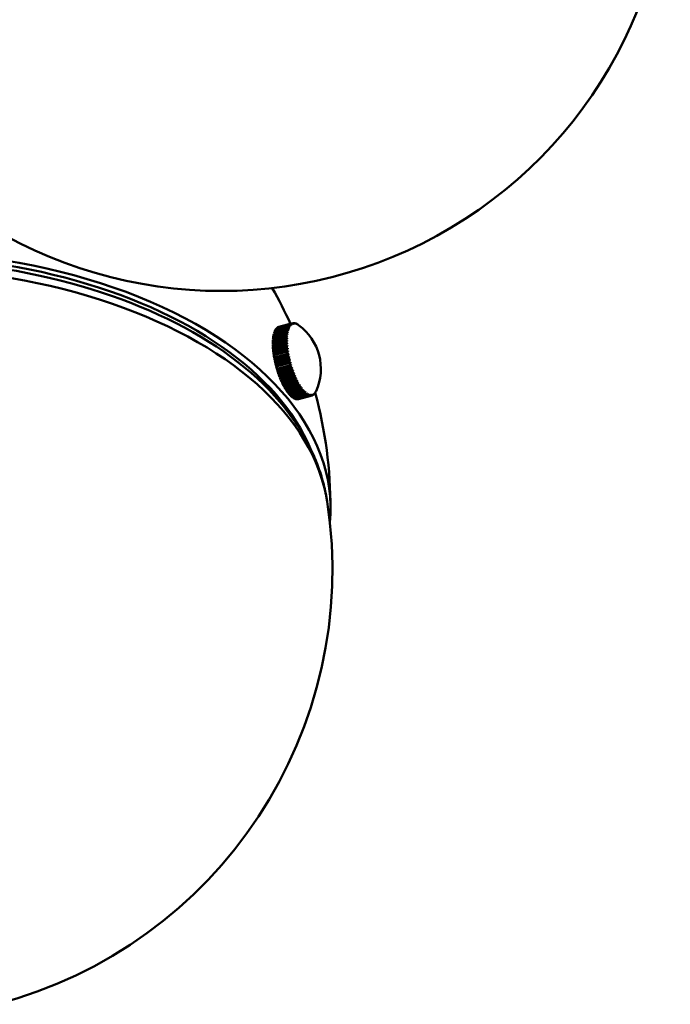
# Model space of a CAD drawing. Header units: millimetres. Extents: x 849 to 4035, y 828 to 3843.
# Tile 102 of 105: x 3911 to 3998, y 1470 to 1602. Entities that reach past the tile are written whole.
import ezdxf

# ---------------------------------------------------------------- set-up
doc = ezdxf.new("R2010")
doc.units = ezdxf.units.MM
doc.header["$LTSCALE"] = 15
doc.layers.add('Widoczne (ISO)', color=7, linetype='Continuous', lineweight=50)
doc.layers.add('Widoczne wąskie (ISO)', color=7, linetype='Continuous', lineweight=50)

msp = doc.modelspace()

# ---------------------------------------------------------------- linework, layer by layer
at = {"layer": 'Widoczne (ISO)'}
for p, q in [((3947.33, 1560.86), (3945.52, 1560.37)), ((3945.55, 1560.4), (3947.36, 1560.89)), ((3947.44, 1560.97), (3945.63, 1560.48)), ((3945.66, 1560.5), (3947.47, 1560.99)), ((3947.56, 1561.05), (3945.75, 1560.56)), ((3945.78, 1560.58), (3947.59, 1561.06)), ((3947.68, 1561.1), (3945.87, 1560.61)), ((3947.69, 1561.1), (3947.72, 1561.11)), ((3947.83, 1561.12), (3947.85, 1561.12)), ((3947.98, 1561.1), (3948, 1561.11)), ((3948.13, 1561.06), (3948.15, 1561.07)), ((3948.29, 1560.99), (3948.3, 1560.99)), ((3948.46, 1560.89), (3948.46, 1560.89)), ((3946.92, 1559.63), (3945.11, 1559.14)), ((3945.12, 1559.21), (3946.93, 1559.7)), ((3946.96, 1559.9), (3945.15, 1559.41)), ((3945.16, 1559.47), (3946.97, 1559.96)), ((3947.01, 1560.14), (3945.2, 1559.65)), ((3945.21, 1559.71), (3947.03, 1560.2)), ((3945.24, 1559.66), (3945.21, 1559.71)), ((3947.08, 1560.36), (3945.26, 1559.87)), ((3945.28, 1559.92), (3947.09, 1560.41)), ((3945.3, 1559.88), (3945.28, 1559.92)), ((3947.15, 1560.55), (3945.34, 1560.06)), ((3945.36, 1560.11), (3947.17, 1560.59)), ((3945.37, 1560.07), (3945.36, 1560.11)), ((3947.24, 1560.72), (3945.42, 1560.23)), ((3945.45, 1560.27), (3947.26, 1560.75)), ((3945.46, 1560.24), (3945.45, 1560.27)), ((3945.56, 1560.38), (3945.55, 1560.4)), ((3945.66, 1560.49), (3945.66, 1560.5)), ((3945.78, 1560.57), (3945.78, 1560.58)), ((3946.94, 1559.63), (3947.03, 1559.65)), ((3947, 1559.88), (3947.07, 1559.9)), ((3947.06, 1560.12), (3947.12, 1560.13)), ((3947.14, 1560.33), (3947.19, 1560.34)), ((3947.22, 1560.51), (3947.26, 1560.52)), ((3947.32, 1560.67), (3947.35, 1560.68)), ((3947.42, 1560.8), (3947.44, 1560.81)), ((3945.07, 1558.64), (3946.89, 1559.12)), ((3946.88, 1559.04), (3945.07, 1558.56)), ((3945.07, 1558.32), (3946.88, 1558.81)), ((3946.88, 1558.72), (3945.07, 1558.24)), ((3945.12, 1558.58), (3945.07, 1558.64)), ((3945.11, 1558.27), (3945.07, 1558.32)), ((3946.9, 1559.35), (3945.08, 1558.86)), ((3945.08, 1557.99), (3946.89, 1558.47)), ((3945.09, 1558.93), (3946.9, 1559.42)), ((3945.13, 1558.87), (3945.09, 1558.93)), ((3946.9, 1558.39), (3945.09, 1557.9)), ((3945.11, 1558.27), (3946.99, 1558.77)), ((3945.11, 1558.25), (3945.11, 1558.27)), ((3945.15, 1559.16), (3945.12, 1559.21)), ((3945.12, 1558.58), (3946.99, 1559.08)), ((3945.12, 1558.57), (3945.12, 1558.58)), ((3945.12, 1557.94), (3947, 1558.45)), ((3945.19, 1559.42), (3945.16, 1559.47)), ((3946.9, 1559.35), (3947.01, 1559.38)), ((3945.12, 1557.94), (3945.08, 1557.99)), ((3945.1, 1557.64), (3946.92, 1558.13)), ((3945.14, 1557.6), (3945.1, 1557.64)), ((3946.92, 1558.04), (3945.11, 1557.55)), ((3945.12, 1557.91), (3945.12, 1557.94)), ((3945.14, 1557.6), (3947.02, 1558.11)), ((3945.14, 1557.28), (3946.95, 1557.77)), ((3945.15, 1557.56), (3945.14, 1557.6)), ((3945.18, 1557.25), (3945.14, 1557.28)), ((3946.96, 1557.68), (3945.15, 1557.19)), ((3945.18, 1557.25), (3947.06, 1557.76)), ((3945.19, 1557.2), (3945.18, 1557.25)), ((3945.19, 1556.92), (3947, 1557.4)), ((3945.23, 1556.9), (3945.19, 1556.92)), ((3947.01, 1557.31), (3945.2, 1556.82)), ((3945.23, 1556.9), (3947.1, 1557.4)), ((3945.24, 1556.83), (3945.23, 1556.9)), ((3945.25, 1556.54), (3947.06, 1557.03)), ((3947.08, 1556.94), (3945.27, 1556.45)), ((3945.29, 1556.53), (3947.16, 1557.03)), ((3945.29, 1556.53), (3945.25, 1556.54)), ((3945.3, 1556.46), (3945.29, 1556.53)), ((3945.32, 1556.17), (3947.13, 1556.65)), ((3945.36, 1556.16), (3945.32, 1556.17)), ((3947.15, 1556.56), (3945.34, 1556.07)), ((3945.36, 1556.16), (3947.23, 1556.66)), ((3945.37, 1556.08), (3945.36, 1556.16)), ((3945.4, 1555.78), (3947.22, 1556.27)), ((3945.44, 1555.79), (3945.4, 1555.78)), ((3947.24, 1556.18), (3945.43, 1555.69)), ((3945.44, 1555.79), (3947.32, 1556.29)), ((3945.46, 1555.7), (3945.44, 1555.79)), ((3945.5, 1555.4), (3947.31, 1555.89)), ((3945.53, 1555.41), (3947.41, 1555.92)), ((3947.34, 1555.8), (3945.53, 1555.31)), ((3945.53, 1555.41), (3945.5, 1555.4)), ((3945.56, 1555.32), (3945.53, 1555.41)), ((3945.61, 1555.03), (3947.42, 1555.51)), ((3947.45, 1555.42), (3945.63, 1554.93)), ((3945.63, 1554.93), (3945.66, 1554.95)), ((3945.66, 1554.95), (3945.64, 1555.04)), ((3947.54, 1555.45), (3945.66, 1554.95)), ((3945.72, 1554.65), (3947.53, 1555.14)), ((3947.56, 1555.05), (3945.75, 1554.56)), ((3945.78, 1554.58), (3945.75, 1554.66)), ((3945.75, 1554.56), (3945.78, 1554.58)), ((3947.66, 1555.09), (3945.78, 1554.58)), ((3945.84, 1554.29), (3947.66, 1554.77)), ((3947.69, 1554.68), (3945.88, 1554.19)), ((3945.9, 1554.23), (3945.88, 1554.3)), ((3947.78, 1554.73), (3945.9, 1554.23)), ((3945.98, 1553.93), (3947.79, 1554.42)), ((3947.82, 1554.33), (3946.01, 1553.84)), ((3947.91, 1554.38), (3946.04, 1553.88)), ((3945.88, 1554.19), (3945.9, 1554.23)), ((3946.04, 1553.88), (3946.01, 1553.94)), ((3946.01, 1553.84), (3946.04, 1553.88)), ((3946.12, 1553.58), (3947.93, 1554.07)), ((3947.97, 1553.99), (3946.15, 1553.5)), ((3946.17, 1553.54), (3946.15, 1553.59)), ((3946.15, 1553.5), (3946.17, 1553.54)), ((3948.05, 1554.05), (3946.17, 1553.54)), ((3946.26, 1553.25), (3948.08, 1553.74)), ((3948.11, 1553.66), (3946.3, 1553.17)), ((3946.32, 1553.22), (3946.3, 1553.26)), ((3946.3, 1553.17), (3946.32, 1553.22)), ((3948.2, 1553.73), (3946.32, 1553.22)), ((3946.42, 1552.94), (3948.23, 1553.42)), ((3948.27, 1553.35), (3946.45, 1552.86)), ((3946.47, 1552.91), (3946.45, 1552.95)), ((3948.35, 1553.42), (3946.47, 1552.91)), ((3946.57, 1552.64), (3948.38, 1553.12)), ((3948.43, 1553.05), (3946.61, 1552.56)), ((3948.5, 1553.13), (3946.62, 1552.63)), ((3946.45, 1552.86), (3946.47, 1552.91)), ((3946.62, 1552.63), (3946.61, 1552.65)), ((3946.61, 1552.56), (3946.62, 1552.63)), ((3946.73, 1552.36), (3948.55, 1552.84)), ((3948.59, 1552.78), (3946.77, 1552.29)), ((3946.77, 1552.29), (3946.78, 1552.36)), ((3948.66, 1552.86), (3946.78, 1552.36)), ((3946.78, 1552.36), (3946.78, 1552.37)), ((3946.9, 1552.1), (3948.71, 1552.59)), ((3948.82, 1552.62), (3946.94, 1552.11)), ((3948.75, 1552.52), (3946.94, 1552.04)), ((3946.94, 1552.04), (3946.94, 1552.11)), ((3946.94, 1552.11), (3946.94, 1552.11)), ((3947.06, 1551.86), (3948.87, 1552.35)), ((3948.92, 1552.29), (3947.1, 1551.81)), ((3947.1, 1551.81), (3947.11, 1551.87)), ((3947.23, 1551.65), (3949.04, 1552.14)), ((3949.08, 1552.09), (3947.27, 1551.6)), ((3947.27, 1551.6), (3947.27, 1551.66)), ((3947.39, 1551.47), (3949.21, 1551.95)), ((3949.25, 1551.91), (3947.43, 1551.42)), ((3947.56, 1551.31), (3949.37, 1551.79)), ((3949.41, 1551.76), (3947.6, 1551.27)), ((3947.72, 1551.18), (3949.53, 1551.66)), ((3949.57, 1551.63), (3947.76, 1551.15)), ((3948.98, 1552.39), (3948.89, 1552.37)), ((3949.14, 1552.19), (3949.06, 1552.17)), ((3949.3, 1552.01), (3949.24, 1552)), ((3949.46, 1551.86), (3949.41, 1551.85)), ((3949.62, 1551.74), (3949.57, 1551.73)), ((3949.77, 1551.65), (3949.74, 1551.64)), ((3950.66, 1551.7), (3950.64, 1551.69)), ((3950.75, 1551.84), (3950.75, 1551.83)), ((3950.84, 1552), (3950.84, 1552)), ((3945.73, 1551.3), (3947.9, 1548.14)), ((3947.43, 1551.42), (3947.43, 1551.48)), ((3947.6, 1551.27), (3947.59, 1551.32)), ((3947.76, 1551.15), (3947.76, 1551.19)), ((3947.88, 1551.07), (3949.69, 1551.56)), ((3947.92, 1551.05), (3947.91, 1551.08)), ((3949.73, 1551.54), (3947.92, 1551.05)), ((3948.03, 1551), (3949.84, 1551.49)), ((3949.88, 1551.47), (3948.07, 1550.98)), ((3948.07, 1550.98), (3948.07, 1551.01)), ((3948.18, 1550.95), (3949.99, 1551.44)), ((3950.03, 1551.44), (3948.22, 1550.95)), ((3948.22, 1550.95), (3948.22, 1550.96)), ((3948.32, 1550.94), (3950.14, 1551.43)), ((3950.17, 1551.43), (3948.36, 1550.94)), ((3948.36, 1550.94), (3948.36, 1550.95)), ((3948.46, 1550.95), (3950.27, 1551.44)), ((3950.31, 1551.45), (3948.49, 1550.96)), ((3948.49, 1550.96), (3948.49, 1550.96)), ((3949.91, 1551.58), (3949.9, 1551.58)), ((3950.43, 1551.5), (3950.41, 1551.5)), ((3950.55, 1551.59), (3950.53, 1551.58)), ((3949.03, 1546.36), (3949.03, 1546.57))]:
    msp.add_line(p, q, dxfattribs=at)
for centre, radius, start, end in [((3938.18, 1625.42), 60, 171.2634, 8.7366), ((3893.03, 1536.31), 59.75, 24.4406, 29.5846), ((3944.24, 1554.99), 7.25, 335.7965, 53.8049), ((3893.03, 1536.31), 59.75, 0, 15.0343), ((3893.03, 1528.15), 60, 284.5601, 8.7366)]:
    msp.add_arc(centre, radius, start, end, dxfattribs=at)
for centre, major_axis, ratio, start_param, end_param in [((3893.03, 1536.31), (59.75, 0), 0.57735, 6.229931, 8.33079), ((3893.03, 1536.31), (58.75, 0), 0.57735, 0.238108, 2.052227), ((3949, 1556.28), (-1.3, 4.83), 0.345066, 0.242222, 0.300762), ((3944.22, 1554.98), (-5.51, 4.71), 0.913384, 4.898535, 4.914072), ((3949, 1556.28), (-1.3, 4.83), 0.345066, 0.163683, 0.222222), ((3944.25, 1555.01), (5.51, -4.71), 0.913384, 1.756942, 1.772479), ((3949.07, 1556.29), (-1.28, 4.75), 0.345066, 0.222055, 0.24239), ((3944.22, 1554.98), (-4.59, 5.61), 0.927516, 5.0633, 5.078837), ((3949, 1556.28), (-1.3, 4.83), 0.345066, 0.085143, 0.143682), ((3944.25, 1555.01), (4.59, -5.61), 0.927516, 1.921707, 1.937244), ((3949.07, 1556.29), (-1.28, 4.75), 0.345066, 0.143515, 0.16385), ((3944.22, 1554.99), (-3.33, 6.44), 0.93593, 5.256413, 5.27195), ((3949, 1556.28), (-1.3, 4.83), 0.345066, 0.006603, 0.065143), ((3944.25, 1555), (3.33, -6.44), 0.93593, 2.114821, 2.130358), ((3949.07, 1556.29), (-1.28, 4.75), 0.345066, 0.064975, 0.08531), ((3944.22, 1554.99), (-1.82, 7.02), 0.938573, 5.467079, 5.482617), ((3949, 1556.28), (-1.3, 4.83), 0.345066, 6.211249, 6.269788), ((3944.25, 1555), (1.82, -7.02), 0.938573, 2.325487, 2.341024), ((3949.07, 1556.29), (-1.28, 4.75), 0.345066, 6.269621, 6.289955), ((3944.22, 1554.99), (-0.21, 7.25), 0.935429, 5.676886, 5.692423), ((3944.26, 1555), (0.21, -7.25), 0.935429, 2.535294, 2.550831), ((3949, 1556.28), (-1.3, 4.83), 0.345066, 6.132709, 6.191248), ((3949.07, 1556.29), (-1.28, 4.75), 0.345066, 6.191081, 6.211416), ((3944.22, 1555), (1.27, 7.14), 0.926519, 5.867834, 5.883371), ((3944.26, 1554.99), (-1.27, -7.14), 0.926519, 2.726241, 2.741779), ((3949, 1556.28), (-1.3, 4.83), 0.345066, 6.054169, 6.112708), ((3949.07, 1556.29), (-1.28, 4.75), 0.345066, 6.112541, 6.132876), ((3944.22, 1555), (2.5, 6.81), 0.911896, 6.029951, 6.045488), ((3944.26, 1554.99), (2.5, 6.81), 0.911896, 6.029951, 6.045488), ((3949, 1556.28), (-1.3, 4.83), 0.345066, 5.975629, 6.034169), ((3949.07, 1556.29), (-1.28, 4.75), 0.345066, 6.034001, 6.054336), ((3944.22, 1555.01), (3.46, 6.37), 0.891651, 6.161931, 6.177469), ((3944.26, 1554.98), (3.46, 6.37), 0.891651, 6.161931, 6.177469), ((3949, 1556.28), (-1.3, 4.83), 0.345066, 5.897089, 5.955629), ((3949.07, 1556.29), (-1.28, 4.75), 0.345066, 5.955462, 5.975796), ((3944.22, 1555.01), (4.2, 5.91), 0.865908, 6.267351, 6.282888), ((3944.26, 1554.98), (4.2, 5.91), 0.865908, 6.267351, 6.282888), ((3949.07, 1556.29), (-1.28, 4.75), 0.345066, 5.876922, 5.897256), ((3947.18, 1555.79), (-1.3, 4.83), 0.345066, 0.556382, 0.614921), ((3947.18, 1555.79), (-1.3, 4.83), 0.345066, 0.477842, 0.536381), ((3947.18, 1555.79), (-1.3, 4.83), 0.345066, 0.399302, 0.457842), ((3947.18, 1555.79), (-1.3, 4.83), 0.345066, 0.320762, 0.379302), ((3947.18, 1555.79), (-1.3, 4.83), 0.345066, 0.242222, 0.300762), ((3947.18, 1555.79), (-1.3, 4.83), 0.345066, 0.163683, 0.222222), ((3947.18, 1555.79), (-1.3, 4.83), 0.345066, 0.085143, 0.143682), ((3947.18, 1555.79), (-1.3, 4.83), 0.345066, 0.006603, 0.065143), ((3949, 1556.28), (-1.3, 4.83), 0.345066, 0.713461, 0.772001), ((3944.23, 1554.96), (-7.19, 0.89), 0.715767, 4.403871, 4.419408), ((3949, 1556.28), (-1.3, 4.83), 0.345066, 0.634922, 0.693461), ((3944.24, 1555.03), (7.19, -0.89), 0.715767, 1.262278, 1.277815), ((3944.23, 1554.96), (-7.13, 1.32), 0.761196, 4.448099, 4.463637), ((3949, 1556.28), (-1.3, 4.83), 0.345066, 0.556382, 0.614921), ((3944.24, 1555.03), (7.13, -1.32), 0.761196, 1.306507, 1.322044), ((3944.23, 1554.97), (-7.02, 1.82), 0.801931, 4.502826, 4.518363), ((3949, 1556.28), (-1.3, 4.83), 0.345066, 0.477842, 0.536381), ((3944.25, 1555.02), (7.02, -1.82), 0.801931, 1.361233, 1.37677), ((3949.07, 1556.29), (1.28, -4.75), 0.345066, 3.834887, 3.855221), ((3949.07, 1556.29), (1.28, -4.75), 0.345066, 3.756347, 3.776681), ((3944.23, 1554.97), (-6.84, 2.39), 0.837722, 4.571017, 4.586554), ((3949, 1556.28), (-1.3, 4.83), 0.345066, 0.399302, 0.457842), ((3944.25, 1555.02), (6.84, -2.39), 0.837722, 1.429424, 1.444961), ((3949.07, 1556.29), (1.28, -4.75), 0.345066, 3.677807, 3.698142), ((3944.23, 1554.97), (-6.57, 3.06), 0.868348, 4.656523, 4.672061), ((3949, 1556.28), (-1.3, 4.83), 0.345066, 0.320762, 0.379302), ((3944.25, 1555.02), (6.57, -3.06), 0.868348, 1.514931, 1.530468), ((3949.07, 1556.29), (1.28, -4.75), 0.345066, 3.599267, 3.619602), ((3944.23, 1554.98), (-6.15, 3.84), 0.893621, 4.764047, 4.779585), ((3949.07, 1556.29), (-1.28, 4.75), 0.345066, 0.379135, 0.399469), ((3944.25, 1555.01), (6.15, -3.84), 0.893621, 1.622455, 1.637992), ((3949.07, 1556.29), (-1.28, 4.75), 0.345066, 0.300595, 0.320929), ((3947.18, 1555.79), (-1.3, 4.83), 0.345066, 0.792001, 0.850541), ((3947.18, 1555.79), (-1.3, 4.83), 0.345066, 0.870541, 0.929081), ((3947.18, 1555.79), (-1.3, 4.83), 0.345066, 0.949081, 1.00762), ((3947.18, 1555.79), (-1.3, 4.83), 0.345066, 0.713461, 0.772001), ((3947.18, 1555.79), (-1.3, 4.83), 0.345066, 0.634922, 0.693461), ((3944.24, 1554.96), (-7.25, 0.18), 0.611979, 4.338537, 4.354074), ((3949, 1556.28), (-1.3, 4.83), 0.345066, 0.870541, 0.929081), ((3944.24, 1555.04), (7.25, 0.11), 0.554259, 1.172923, 1.18846), ((3944.24, 1554.95), (-7.25, -0.11), 0.554259, 4.314515, 4.330052), ((3949, 1556.28), (-1.3, 4.83), 0.345066, 0.949081, 1.00762), ((3949, 1556.28), (-1.3, 4.83), 0.345066, 0.792001, 0.850541), ((3944.24, 1555.03), (7.25, -0.18), 0.611979, 1.196944, 1.212482), ((3944.24, 1555.04), (7.24, 0.38), 0.493122, 1.153311, 1.168848), ((3944.24, 1555.03), (7.23, -0.52), 0.665926, 1.226313, 1.241851), ((3944.23, 1554.96), (-7.23, 0.52), 0.665926, 4.367906, 4.383443), ((3944.24, 1554.95), (-7.24, -0.38), 0.493122, 4.294904, 4.310441), ((3949, 1556.28), (-1.3, 4.83), 0.345066, 1.027621, 1.08616), ((3949.07, 1556.29), (1.28, -4.75), 0.345066, 3.991966, 4.012301), ((3949.07, 1556.29), (1.28, -4.75), 0.345066, 4.070506, 4.090841), ((3949.07, 1556.29), (1.28, -4.75), 0.345066, 3.913426, 3.933761), ((3949.07, 1556.29), (1.28, -4.75), 0.345066, 4.149046, 4.16938), ((3947.18, 1555.79), (-1.3, 4.83), 0.345066, 1.027621, 1.08616), ((3947.18, 1555.79), (-1.3, 4.83), 0.345066, 1.10616, 1.1647), ((3947.18, 1555.79), (-1.3, 4.83), 0.345066, 1.1847, 1.24324), ((3944.23, 1555.04), (7.22, 0.63), 0.428944, 1.137403, 1.15294), ((3944.24, 1554.95), (-7.22, -0.63), 0.428944, 4.278995, 4.294533), ((3949, 1556.28), (-1.3, 4.83), 0.345066, 1.10616, 1.1647), ((3944.23, 1555.04), (7.2, 0.87), 0.362122, 1.124665, 1.140202), ((3944.24, 1554.95), (-7.2, -0.87), 0.362122, 4.266258, 4.281795), ((3949, 1556.28), (-1.3, 4.83), 0.345066, 1.1847, 1.24324), ((3944.23, 1555.04), (7.17, 1.08), 0.293067, 1.114698, 1.130235), ((3944.24, 1554.95), (-7.17, -1.08), 0.293067, 4.25629, 4.271828), ((3949, 1556.28), (-1.3, 4.83), 0.345066, 1.26324, 1.32178), ((3949.07, 1556.29), (1.28, -4.75), 0.345066, 4.227586, 4.24792), ((3949.07, 1556.29), (1.28, -4.75), 0.345066, 4.306126, 4.32646), ((3944.23, 1555.04), (7.13, 1.29), 0.222206, 1.107204, 1.122741), ((3944.25, 1554.95), (-7.13, -1.29), 0.222206, 4.248796, 4.264333), ((3949, 1556.28), (-1.3, 4.83), 0.345066, 1.34178, 1.400319), ((3949.07, 1556.29), (1.28, -4.75), 0.345066, 4.384665, 4.405), ((3949.07, 1556.29), (1.28, -4.75), 0.345066, 4.463205, 4.48354), ((3947.18, 1555.79), (-1.3, 4.83), 0.345066, 1.26324, 1.32178), ((3947.18, 1555.79), (-1.3, 4.83), 0.345066, 1.34178, 1.400319), ((3947.18, 1555.79), (-1.3, 4.83), 0.345066, 1.42032, 1.478859), ((3947.18, 1555.79), (-1.3, 4.83), 0.345066, 1.49886, 1.557399), ((3944.23, 1555.04), (7.09, 1.49), 0.149974, 1.101969, 1.117506), ((3944.25, 1554.95), (-7.09, -1.49), 0.149974, 4.243562, 4.259099), ((3949, 1556.28), (-1.3, 4.83), 0.345066, 1.42032, 1.478859), ((3944.23, 1555.04), (7.05, 1.69), 0.076818, 1.09885, 1.114387), ((3949.07, 1556.29), (1.28, -4.75), 0.345066, 4.541745, 4.562079), ((3944.25, 1554.95), (-7.05, -1.69), 0.076818, 4.240442, 4.25598), ((3949, 1556.28), (-1.3, 4.83), 0.345066, 1.49886, 1.557399), ((3944.22, 1555.04), (7, 1.88), 0.003188, 1.097762, 1.113299), ((3949.07, 1556.29), (1.28, -4.75), 0.345066, 4.620285, 4.640619), ((3944.25, 1554.95), (-7, -1.88), 0.003188, 4.239355, 4.254892), ((3949, 1556.28), (-1.3, 4.83), 0.345066, 1.577399, 1.635939), ((3949.07, 1556.29), (1.28, -4.75), 0.345066, 4.698825, 4.719159), ((3947.18, 1555.79), (-1.3, 4.83), 0.345066, 1.577399, 1.635939), ((3947.18, 1555.79), (-1.3, 4.83), 0.345066, 1.655939, 1.714479), ((3947.18, 1555.79), (-1.3, 4.83), 0.345066, 1.734479, 1.793018), ((3944.22, 1555.04), (6.95, 2.07), 0.070461, 5.168972, 5.184509), ((3944.25, 1554.95), (-6.95, -2.07), 0.070461, 2.027379, 2.042916), ((3949, 1556.28), (-1.3, 4.83), 0.345066, 1.655939, 1.714479), ((3949.07, 1556.29), (1.28, -4.75), 0.345066, 4.777364, 4.797699), ((3944.22, 1555.04), (6.89, 2.26), 0.143676, 5.166031, 5.181568), ((3944.25, 1554.95), (-6.89, -2.26), 0.143676, 2.024438, 2.039975), ((3949, 1556.28), (-1.3, 4.83), 0.345066, 1.734479, 1.793018), ((3949.07, 1556.29), (1.28, -4.75), 0.345066, 4.855904, 4.876239), ((3944.22, 1555.04), (6.82, 2.45), 0.216005, 5.160984, 5.176521), ((3944.25, 1554.95), (-6.82, -2.45), 0.216005, 2.019391, 2.034929), ((3949, 1556.28), (-1.3, 4.83), 0.345066, 1.813019, 1.871558), ((3949.07, 1556.29), (1.28, -4.75), 0.345066, 4.934444, 4.954779), ((3944.22, 1555.04), (6.75, 2.64), 0.287003, 5.153693, 5.16923), ((3944.26, 1554.95), (-6.75, -2.64), 0.287003, 2.0121, 2.027637), ((3949, 1556.28), (-1.3, 4.83), 0.345066, 1.891559, 1.950098), ((3949.07, 1556.29), (1.28, -4.75), 0.345066, 5.012984, 5.033318), ((3947.18, 1555.79), (-1.3, 4.83), 0.345066, 1.813019, 1.871558), ((3947.18, 1555.79), (-1.3, 4.83), 0.345066, 1.891559, 1.950098), ((3947.18, 1555.79), (-1.3, 4.83), 0.345066, 1.970098, 2.028638), ((3947.18, 1555.79), (-1.3, 4.83), 0.345066, 2.048638, 2.107178), ((3944.22, 1555.04), (6.67, 2.85), 0.356231, 5.14395, 5.159487), ((3944.26, 1554.95), (-6.67, -2.85), 0.356231, 2.002357, 2.017894), ((3949, 1556.28), (-1.3, 4.83), 0.345066, 1.970098, 2.028638), ((3949.07, 1556.29), (1.28, -4.75), 0.345066, 5.091524, 5.111858), ((3944.22, 1555.04), (6.57, 3.06), 0.423262, 5.131466, 5.147003), ((3944.26, 1554.95), (-6.57, -3.06), 0.423262, 1.989873, 2.005411), ((3949, 1556.28), (-1.3, 4.83), 0.345066, 2.048638, 2.107178), ((3949.07, 1556.29), (1.28, -4.75), 0.345066, 5.170064, 5.190398), ((3944.22, 1555.03), (6.46, 3.28), 0.487684, 5.115851, 5.131388), ((3944.26, 1554.96), (-6.46, -3.28), 0.487684, 1.974258, 1.989796), ((3949, 1556.28), (-1.3, 4.83), 0.345066, 2.127178, 2.185718), ((3949.07, 1556.29), (1.28, -4.75), 0.345066, 5.248603, 5.268938), ((3944.22, 1555.03), (6.34, 3.52), 0.5491, 5.096585, 5.112122), ((3944.26, 1554.96), (-6.34, -3.52), 0.5491, 1.954992, 1.970529), ((3949, 1556.28), (-1.3, 4.83), 0.345066, 2.205718, 2.264257), ((3949.07, 1556.29), (1.28, -4.75), 0.345066, 5.327143, 5.347478), ((3947.18, 1555.79), (-1.3, 4.83), 0.345066, 2.127178, 2.185718), ((3947.18, 1555.79), (-1.3, 4.83), 0.345066, 2.205718, 2.264257), ((3947.18, 1555.79), (-1.3, 4.83), 0.345066, 2.284258, 2.342797), ((3947.18, 1555.79), (-1.3, 4.83), 0.345066, 2.362798, 2.421337), ((3947.18, 1555.79), (-1.3, 4.83), 0.345066, 2.441337, 2.499877), ((3944.22, 1555.03), (6.19, 3.78), 0.60713, 5.072978, 5.088515), ((3944.26, 1554.96), (-6.19, -3.78), 0.60713, 1.931385, 1.946922), ((3949, 1556.28), (-1.3, 4.83), 0.345066, 2.284258, 2.342797), ((3949.07, 1556.29), (1.28, -4.75), 0.345066, 5.405683, 5.426017), ((3944.22, 1555.03), (6.01, 4.05), 0.661417, 5.044116, 5.059653), ((3944.26, 1554.96), (-6.01, -4.05), 0.661417, 1.902523, 1.91806), ((3949, 1556.28), (-1.3, 4.83), 0.345066, 2.362798, 2.421337), ((3949.07, 1556.29), (1.28, -4.75), 0.345066, 5.484223, 5.504557), ((3944.22, 1555.02), (5.8, 4.36), 0.711626, 5.008781, 5.024318), ((3944.26, 1554.97), (-5.8, -4.36), 0.711626, 1.867188, 1.882725), ((3949, 1556.28), (-1.3, 4.83), 0.345066, 2.441337, 2.499877), ((3949.07, 1556.29), (1.28, -4.75), 0.345066, 5.562763, 5.583097), ((3944.22, 1555.02), (5.53, 4.69), 0.757447, 4.965346, 4.980883), ((3944.26, 1554.97), (-5.53, -4.69), 0.757447, 1.823753, 1.83929), ((3949, 1556.28), (-1.3, 4.83), 0.345066, 2.519877, 2.578417), ((3949.07, 1556.29), (1.28, -4.75), 0.345066, 5.641302, 5.661637), ((3944.22, 1555.02), (5.19, 5.06), 0.798599, 4.911633, 4.92717), ((3944.26, 1554.97), (-5.19, -5.06), 0.798599, 1.770041, 1.785578), ((3949, 1556.28), (-1.3, 4.83), 0.345066, 2.598417, 2.656956), ((3949.07, 1556.29), (1.28, -4.75), 0.345066, 5.719842, 5.740177), ((3944.22, 1555.01), (4.76, 5.47), 0.834827, 4.844746, 4.860283), ((3944.26, 1554.98), (-4.76, -5.47), 0.834827, 1.703153, 1.71869), ((3949, 1556.28), (-1.3, 4.83), 0.345066, 2.676957, 2.735496), ((3949.07, 1556.29), (1.28, -4.75), 0.345066, 5.798382, 5.818717), ((3944.22, 1555.01), (4.2, 5.91), 0.865908, 4.760912, 4.77645), ((3944.26, 1554.98), (-4.2, -5.91), 0.865908, 1.61932, 1.634857), ((3949, 1556.28), (1.3, -4.83), 0.345066, 5.897089, 5.955629), ((3949.07, 1556.29), (1.28, -4.75), 0.345066, 5.876922, 5.897256), ((3944.22, 1555.01), (3.46, 6.37), 0.891651, 4.655493, 4.67103), ((3944.26, 1554.98), (-3.46, -6.37), 0.891651, 1.5139, 1.529438), ((3949.07, 1556.29), (1.28, -4.75), 0.345066, 5.955462, 5.975796), ((3944.22, 1554.98), (-4.59, 5.61), 0.927516, 3.556861, 3.572398), ((3944.25, 1555.01), (4.59, -5.61), 0.927516, 0.415269, 0.430806), ((3949, 1556.28), (1.3, -4.83), 0.345066, 0.163683, 0.222222), ((3949.07, 1556.29), (1.28, -4.75), 0.345066, 0.143515, 0.16385), ((3944.22, 1554.98), (5.51, -4.71), 0.913384, 0.250504, 0.266041), ((3949, 1556.28), (1.3, -4.83), 0.345066, 0.242222, 0.300762), ((3944.25, 1555.01), (5.51, -4.71), 0.913384, 0.250504, 0.266041), ((3949.07, 1556.29), (1.28, -4.75), 0.345066, 0.222055, 0.24239), ((3944.23, 1554.98), (6.15, -3.84), 0.893621, 0.116016, 0.131554), ((3949, 1556.28), (1.3, -4.83), 0.345066, 0.320762, 0.379302), ((3944.25, 1555.01), (6.15, -3.84), 0.893621, 0.116016, 0.131554), ((3949.07, 1556.29), (1.28, -4.75), 0.345066, 0.300595, 0.320929), ((3944.23, 1554.97), (6.57, -3.06), 0.868348, 0.008492, 0.02403), ((3944.25, 1555.02), (6.57, -3.06), 0.868348, 0.008492, 0.02403), ((3949.07, 1556.29), (1.28, -4.75), 0.345066, 0.379135, 0.399469), ((3947.18, 1555.79), (-1.3, 4.83), 0.345066, 2.519877, 2.578417), ((3947.18, 1555.79), (-1.3, 4.83), 0.345066, 2.598417, 2.656956), ((3947.18, 1555.79), (-1.3, 4.83), 0.345066, 2.676957, 2.735496), ((3947.18, 1555.79), (1.3, -4.83), 0.345066, 5.897089, 5.955629), ((3947.18, 1555.79), (1.3, -4.83), 0.345066, 5.975629, 6.034169), ((3947.18, 1555.79), (1.3, -4.83), 0.345066, 6.054169, 6.112708), ((3947.18, 1555.79), (1.3, -4.83), 0.345066, 6.132709, 6.191248), ((3947.18, 1555.79), (1.3, -4.83), 0.345066, 6.211249, 6.269788), ((3949, 1556.28), (1.3, -4.83), 0.345066, 5.975629, 6.034169), ((3944.22, 1555), (2.5, 6.81), 0.911896, 4.523512, 4.53905), ((3944.26, 1554.99), (-2.5, -6.81), 0.911896, 1.38192, 1.397457), ((3949, 1556.28), (1.3, -4.83), 0.345066, 6.054169, 6.112708), ((3949.07, 1556.29), (1.28, -4.75), 0.345066, 6.034001, 6.054336), ((3944.22, 1555), (1.27, 7.14), 0.926519, 4.361396, 4.376933), ((3944.26, 1554.99), (-1.27, -7.14), 0.926519, 1.219803, 1.23534), ((3949, 1556.28), (1.3, -4.83), 0.345066, 6.132709, 6.191248), ((3949.07, 1556.29), (1.28, -4.75), 0.345066, 6.112541, 6.132876), ((3944.22, 1554.99), (-0.21, 7.25), 0.935429, 4.170448, 4.185985), ((3944.26, 1555), (0.21, -7.25), 0.935429, 1.028855, 1.044392), ((3949, 1556.28), (1.3, -4.83), 0.345066, 6.211249, 6.269788), ((3949.07, 1556.29), (1.28, -4.75), 0.345066, 6.191081, 6.211416), ((3944.22, 1554.99), (-1.82, 7.02), 0.938573, 3.960641, 3.976178), ((3944.25, 1555), (1.82, -7.02), 0.938573, 0.819048, 0.834586), ((3949, 1556.28), (1.3, -4.83), 0.345066, 0.006603, 0.065143), ((3949.07, 1556.29), (1.28, -4.75), 0.345066, 6.269621, 6.289955), ((3944.22, 1554.99), (-3.33, 6.44), 0.93593, 3.749975, 3.765512), ((3944.25, 1555), (3.33, -6.44), 0.93593, 0.608382, 0.623919), ((3949, 1556.28), (1.3, -4.83), 0.345066, 0.085143, 0.143682), ((3949.07, 1556.29), (1.28, -4.75), 0.345066, 0.064975, 0.08531)]:
    msp.add_ellipse(centre, major_axis=major_axis, ratio=ratio, start_param=start_param, end_param=end_param, dxfattribs=at)
msp.add_open_spline([(3947.9, 1548.14), (3948.36, 1547.47), (3948.79, 1546.78), (3949.59, 1545.39), (3949.95, 1544.68), (3950.62, 1543.25), (3950.92, 1542.52), (3951.45, 1541.04), (3951.68, 1540.29), (3952.06, 1538.79), (3952.22, 1538.02), (3952.33, 1537.26)], degree=3, knots=[2.6774612, 2.6774612, 2.6774612, 2.6774612, 2.7351357, 2.7351357, 2.7928102, 2.7928102, 2.8504846, 2.8504846, 2.9081591, 2.9081591, 2.9658336, 2.9658336, 2.9658336, 2.9658336], dxfattribs=at)
at = {"layer": 'Widoczne wąskie (ISO)'}
for centre, major_axis, start_param, end_param in [((3893.03, 1535.6), (59.01, 0), 0.376865, 2.047208), ((3893.03, 1534.22), (59.54, 0), 0.088493, 2.039409), ((3893.03, 1541.32), (56, 0), 0.225936, 0.249702)]:
    msp.add_ellipse(centre, major_axis=major_axis, ratio=0.57735, start_param=start_param, end_param=end_param, dxfattribs=at)

doc.saveas('drawing.dxf')
